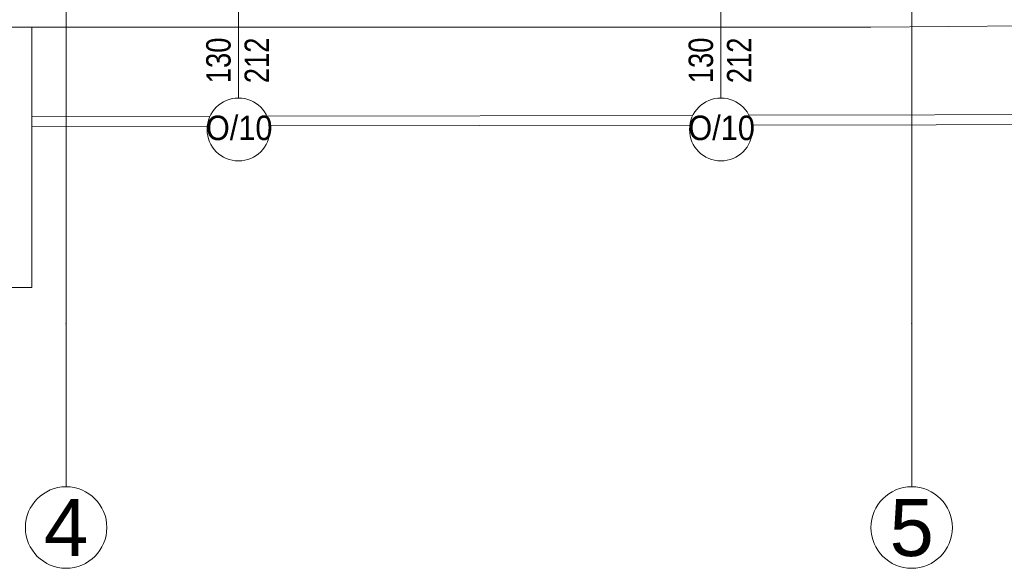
# Model space of a CAD drawing. Header units: millimetres. Extents: x -573548 to 674770, y -210017 to -47794.
# Tile 103 of 234: x 101612 to 107656, y -133895 to -130530. Entities that reach past the tile are written whole.
import ezdxf
from ezdxf.enums import TextEntityAlignment as Align

# ---------------------------------------------------------------- set-up
doc = ezdxf.new("R2010")
doc.units = ezdxf.units.MM
for name, color, linetype, lineweight in [('A.03 RZUT PARTERU_is$0$COKÓŁ_Nr_pióra__1', 8, 'Continuous', 9), ('A.03 RZUT PARTERU_is$0$Nowe_A-OKNA-OPIS_Nr_pióra__59', 8, 'Continuous', 9), ('A.03 RZUT PARTERU_is$0$Nowe_SCHODY_Nr_pióra__59', 8, 'Continuous', 9), ('A.03 RZUT PARTERU_is$0$opaska_Nr_pióra__1', 8, 'Continuous', 9), ('A.03 RZUT PARTERU_is$0$Structural - Grid', 8, 'Continuous', 9), ('A.03 RZUT PARTERU_is$0$Structural - Grid_Nr_pióra__17', 8, 'Continuous', 9)]:
    doc.layers.add(name, color=color, linetype=linetype, lineweight=lineweight)
doc.styles.add('A.03 RZUT PARTERU_is$0$STYL_AUTOMATYCZNY_2', font='arial.ttf')
doc.styles.add('A.03 RZUT PARTERU_is$0$STYL_AUTOMATYCZNY_3', font='arial.ttf', dxfattribs={"width": 0.8})
doc.styles.add('A.03 RZUT PARTERU_is$0$STYL_AUTOMATYCZNY_6', font='arial.ttf', dxfattribs={"width": 0.9})

# ---------------------------------------------------------------- blocks, each defined once
blk = doc.blocks.new('A.03 RZUT PARTERU_is$0$Standardowy znacznik osi')
at = {"layer": 'A.03 RZUT PARTERU_is$0$Structural - Grid_Nr_pióra__17'}
for q in [(0, 0), (17855.4, 0)]:
    blk.add_line((1000, 0), q, dxfattribs=at)
blk.add_circle((-250, 0), 250, dxfattribs=at)
blk.add_point((1000, 0), dxfattribs=at)
blk.add_point((1000, 0), dxfattribs=at)
at = {"layer": 'A.03 RZUT PARTERU_is$0$Structural - Grid_Nr_pióra__17', "style": 'A.03 RZUT PARTERU_is$0$STYL_AUTOMATYCZNY_2'}
for tag, p in [('AC_MarkerText_1_0', (5, -80)), ('AC_MarkerText_1_1', (19360.4, -80))]:
    blk.add_attdef(tag, text='', height=350, rotation=270, dxfattribs=at).set_placement(p, align=Align.TOP_CENTER)
blk = doc.blocks.new('A.03 RZUT PARTERU_is')
at = {"layer": 'A.03 RZUT PARTERU_is$0$COKÓŁ_Nr_pióra__1'}
for p, q in [((762057, -105575.5), (773755.4, -105474.7)), ((742596.3, -105575.5), (762057, -105575.5))]:
    blk.add_line(p, q, dxfattribs=at)
at = {"layer": 'A.03 RZUT PARTERU_is$0$Nowe_A-OKNA-OPIS_Nr_pióra__59'}
for p, q in [((758174.7, -104805.5), (758174.7, -106010.7)), ((761136.3, -104805.5), (761136.3, -106010.7))]:
    blk.add_line(p, q, dxfattribs=at)
for centre in [(758174.7, -106203.7), (761136.3, -106203.7)]:
    blk.add_circle(centre, 193, dxfattribs=at)
at = {"layer": 'A.03 RZUT PARTERU_is$0$Nowe_SCHODY_Nr_pióra__59'}
for p, q in [((756906.3, -105575.5), (756906.3, -107173.1)), ((756906.3, -107173.1), (756146.3, -107173.1))]:
    blk.add_line(p, q, dxfattribs=at)
at = {"layer": 'A.03 RZUT PARTERU_is$0$opaska_Nr_pióra__1'}
for points in [[(756906.3, -106124.6), (757999.6, -106122.7)], [(758349.6, -106122), (760963.7, -106117.2)], [(761308.5, -106116.6), (763587.2, -106112.3), (764123.8, -106107.7)], [(756906.3, -106184.6), (757982.9, -106182.7)], [(758366.5, -106182), (760945.1, -106177.3)], [(761327.4, -106176.6), (763587.6, -106172.3), (764101.6, -106167.9)]]:
    blk.add_lwpolyline(points, dxfattribs=at)
at = {"layer": 'A.03 RZUT PARTERU_is$0$Structural - Grid'}
ref = blk.add_blockref('A.03 RZUT PARTERU_is$0$Standardowy znacznik osi', (757116.3, -108395.1), dxfattribs=dict(at, zscale=1000, rotation=90))
ref.add_attrib('AC_MarkerText_1', '4', dxfattribs={"layer": 'A.03 RZUT PARTERU_is$0$Structural - Grid_Nr_pióra__17', "color": 20, "lineweight": 15, "true_color": 0xf73328, "height": 350, "rotation": 360, "style": 'A.03 RZUT PARTERU_is$0$STYL_AUTOMATYCZNY_2'}).set_placement((757116.3, -108470.1), align=Align.TOP_CENTER)
ref = blk.add_blockref('A.03 RZUT PARTERU_is$0$Standardowy znacznik osi', (762307.2, -108395.1), dxfattribs=dict(at, zscale=1000, rotation=90))
ref.add_attrib('AC_MarkerText_1', '5', dxfattribs={"layer": 'A.03 RZUT PARTERU_is$0$Structural - Grid_Nr_pióra__17', "color": 20, "lineweight": 15, "true_color": 0xf73328, "height": 350, "rotation": 360, "style": 'A.03 RZUT PARTERU_is$0$STYL_AUTOMATYCZNY_2'}).set_placement((762307.2, -108470.1), align=Align.TOP_CENTER)
at = {"layer": 'A.03 RZUT PARTERU_is$0$Nowe_A-OKNA-OPIS_Nr_pióra__59', "char_height": 150, "attachment_point": 5, "rotation": 90, "style": 'A.03 RZUT PARTERU_is$0$STYL_AUTOMATYCZNY_3'}
for s, insert in [('\\A1;{\\pqc;\\fArial|b0|i0|c238|p0;\\W0.800000;130}', (758052.2, -105780)), ('\\A1;{\\pqc;\\fArial|b0|i0|c238|p0;\\W0.800000;212}', (758286.6, -105780)), ('\\A1;{\\pqc;\\fArial|b0|i0|c238|p0;\\W0.800000;130}', (761013.7, -105780)), ('\\A1;{\\pqc;\\fArial|b0|i0|c238|p0;\\W0.800000;212}', (761248.1, -105780))]:
    blk.add_mtext(s, dxfattribs=dict(at, insert=insert))
at = {"layer": 'A.03 RZUT PARTERU_is$0$Nowe_A-OKNA-OPIS_Nr_pióra__59', "char_height": 150, "attachment_point": 5, "style": 'A.03 RZUT PARTERU_is$0$STYL_AUTOMATYCZNY_6'}
for insert in [(758178.7, -106194.8), (761140.2, -106194.8)]:
    blk.add_mtext('\\A1;{\\pqc;\\fArial|b0|i0|c238|p0;\\W0.900000;O/10}', dxfattribs=dict(at, insert=insert))

msp = doc.modelspace()

# ---------------------------------------------------------------- block references
at = {"color": 150}
msp.add_blockref('A.03 RZUT PARTERU_is', (-655219.6, -25000), dxfattribs=at)

doc.saveas('drawing.dxf')
